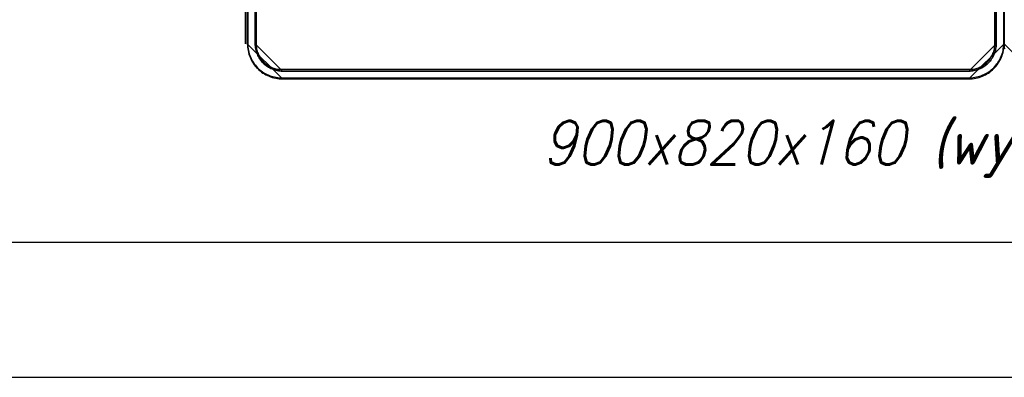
# Model space of a CAD drawing. Extents: x -631805 to -376315, y -40155 to 84873.
# Tile 2 of 256: x -621451 to -615622, y -39767 to -37649. Entities that reach past the tile are written whole.
import ezdxf

# ---------------------------------------------------------------- set-up
doc = ezdxf.new("R2010")
doc.units = 0
doc.header["$MEASUREMENT"] = 0
doc.layers.get('0').update_dxf_attribs({"color": 252})
for name, color, linetype in [('$ IE Tabela', 7, 'Continuous'), ('5', 7, 'Continuous'), ('50', 7, 'Continuous')]:
    doc.layers.add(name, color=color, linetype=linetype)
doc.layers.add('$ IE_SCHEMAT', color=7, linetype='Continuous', lineweight=0)
doc.styles.add('ROMANS', font='romans.shx', dxfattribs={"width": 0.85})

# ---------------------------------------------------------------- blocks, each defined once
blk = doc.blocks.new('a3eee')
at = {"layer": '$ IE Tabela'}
for p, q in [((19890.76, 1286.8), (23840.76, 1286.8)), ((19730.76, 1206.8), (23930.76, 1206.8))]:
    blk.add_line(p, q, dxfattribs=at)
blk = doc.blocks.new('*U1009')
at = {"layer": '5', "color": 7}
for points in [[(0, -20.806875), (0, -801.193125), (0.051554, -802.220625), (0.103107, -803.248125), (0.206215, -804.275625), (0.412429, -805.25175), (0.618644, -806.27925), (0.927966, -807.255375), (1.237288, -808.2315), (1.598164, -809.15625), (2.010593, -810.081), (2.474576, -811.00575), (2.938559, -811.879125), (3.505649, -812.7525), (4.072739, -813.5745), (4.742937, -814.3965), (5.413135, -815.167125), (6.134886, -815.886375), (6.856637, -816.605625), (7.629942, -817.2735), (8.454801, -817.941375), (9.279659, -818.5065), (10.156071, -819.071625), (11.032484, -819.534), (11.96045, -819.996375), (12.888416, -820.407375), (13.816382, -820.767), (14.795901, -821.07525), (15.775421, -821.3835), (16.806494, -821.589), (17.786013, -821.7945), (18.817087, -821.89725), (19.84816, -821.948625), (20.879233, -822), (427.122092, -822), (428.153166, -821.948625), (429.184239, -821.89725), (430.215312, -821.7945), (431.194832, -821.589), (432.225905, -821.3835), (433.205424, -821.07525), (434.184944, -820.767), (435.11291, -820.407375), (436.040876, -819.996375), (436.968842, -819.534), (437.845254, -819.071625), (438.721666, -818.5065), (439.546525, -817.941375), (440.371383, -817.2735), (441.144688, -816.605625), (441.86644, -815.886375), (442.588191, -815.167125), (443.258389, -814.3965), (443.928586, -813.5745), (444.495676, -812.7525), (445.062767, -811.879125), (445.52675, -811.00575), (445.990733, -810.081), (446.403162, -809.15625), (446.764038, -808.2315), (447.07336, -807.255375), (447.382682, -806.27925), (447.588896, -805.25175), (447.795111, -804.275625), (447.898218, -803.248125), (447.949772, -802.220625), (448.001326, -801.193125), (448.001326, -801.193125), (448.001326, -20.806875)], [(443.311642, -20.805704), (443.311642, -801.191648), (443.311642, -802.013648), (443.260088, -802.784272), (443.156981, -803.554897), (443.002319, -804.376897), (442.847658, -805.147521), (442.641443, -805.866771), (442.383674, -806.637396), (442.074352, -807.356645), (441.765029, -808.075895), (441.404153, -808.795145), (441.043277, -809.46302), (440.630847, -810.130894), (440.166863, -810.798769), (439.651326, -811.415269), (439.135788, -812.031769), (438.568697, -812.596893), (438.001606, -813.162018), (437.382961, -813.675768), (436.764315, -814.189518), (436.094117, -814.651893), (435.423918, -815.062892), (434.753719, -815.422517), (434.031967, -815.782142), (433.310214, -816.090392), (432.588462, -816.398642), (431.815155, -816.655517), (431.093403, -816.861017), (430.320097, -817.015142), (429.54679, -817.169267), (428.72193, -817.272017), (427.948624, -817.323392), (427.123764, -817.323392), (20.880212, -817.323392), (20.055352, -817.323392), (19.282046, -817.272017), (18.457186, -817.169267), (17.68388, -817.015142), (16.910574, -816.861017), (16.188821, -816.655517), (15.415515, -816.398642), (14.693762, -816.090392), (13.97201, -815.782142), (13.250257, -815.422517), (12.580059, -815.062892), (11.90986, -814.651893), (11.239661, -814.189518), (10.621016, -813.675768), (10.002371, -813.162018), (9.43528, -812.596893), (8.868189, -812.031769), (8.352651, -811.415269), (7.837114, -810.798769), (7.37313, -810.130894), (6.9607, -809.46302), (6.599824, -808.795145), (6.238947, -808.075895), (5.929625, -807.356645), (5.620302, -806.637396), (5.362534, -805.866771), (5.156319, -805.147521), (5.001657, -804.376897), (4.846996, -803.554897), (4.743889, -802.784272), (4.692335, -802.013648), (4.692335, -801.191648), (4.692335, -20.805704)], [(4.692335, -20.805704), (4.692335, -801.191648), (4.692335, -802.013648), (4.743889, -802.784272), (4.846996, -803.554897), (5.001657, -804.376897), (5.156319, -805.147521), (5.362534, -805.866771), (5.620302, -806.637396), (5.929625, -807.356645), (6.238947, -808.075895), (6.599824, -808.795145), (6.9607, -809.46302), (7.37313, -810.130894), (7.837114, -810.798769), (8.352651, -811.415269), (8.868189, -812.031769), (9.43528, -812.596893), (10.002371, -813.162018), (10.621016, -813.675768), (11.239661, -814.189518), (11.90986, -814.651893), (12.580059, -815.062892), (13.250257, -815.422517), (13.97201, -815.782142), (14.693762, -816.090392), (15.415515, -816.398642), (16.188821, -816.655517), (16.910574, -816.861017), (17.68388, -817.015142), (18.457186, -817.169267), (19.282046, -817.272017), (20.055352, -817.323392), (20.880212, -817.323392), (427.123764, -817.323392), (427.948624, -817.323392), (428.72193, -817.272017), (429.54679, -817.169267), (430.320097, -817.015142), (431.093403, -816.861017), (431.815155, -816.655517), (432.588462, -816.398642), (433.310214, -816.090392), (434.031967, -815.782142), (434.753719, -815.422517), (435.423918, -815.062892), (436.094117, -814.651893), (436.764315, -814.189518), (437.382961, -813.675768), (438.001606, -813.162018), (438.568697, -812.596893), (439.135788, -812.031769), (439.651326, -811.415269), (440.166863, -810.798769), (440.630847, -810.130894), (441.043277, -809.46302), (441.404153, -808.795145), (441.765029, -808.075895), (442.074352, -807.356645), (442.383674, -806.637396), (442.641443, -805.866771), (442.847658, -805.147521), (443.002319, -804.376897), (443.156981, -803.554897), (443.260088, -802.784272), (443.311642, -802.013648), (443.311642, -801.191648), (443.311642, -20.805704)]]:
    blk.add_lwpolyline(points, dxfattribs=at)
at = {"layer": '5', "color": 59}
for points in [[(4.692335, -12.740183), (4.692335, -801.190946), (4.692335, -12.740183)], [(-1, -20.806406), (-1, -801.190946), (-1, -20.806406)], [(443.308991, -20.806406), (443.308991, -801.190946), (443.308991, -20.806406)]]:
    blk.add_lwpolyline(points, close=True, dxfattribs=at)
at = {"layer": '5', "color": 7}
for points in [[(0, -801.188298), (0.051561, -802.216036), (0.103122, -803.243775), (0.206244, -804.271513), (0.412488, -805.247865), (0.618732, -806.275603), (0.928098, -807.251954), (1.237465, -808.228306), (1.598392, -809.15327), (2.01088, -810.078235), (2.474929, -811.003199), (2.938978, -811.876777), (3.50615, -812.750355), (4.073321, -813.572545), (4.743614, -814.394736), (5.413908, -815.16554), (6.135762, -815.884957), (6.857616, -816.604374), (7.631032, -817.272403), (8.456008, -817.940433), (9.280985, -818.50569), (10.157522, -819.070946), (11.034059, -819.533428), (11.962158, -819.99591), (12.890256, -820.407006), (13.818355, -820.766714), (14.798014, -821.075035), (15.777674, -821.383357), (16.808894, -821.588905), (17.788554, -821.794452), (18.819774, -821.897226), (19.850995, -821.948613), (20.882215, -822), (0, -801.188298)], [(4.692335, -801.188298), (4.692335, -802.010468), (4.743895, -802.781253), (4.847015, -803.552038), (5.001696, -804.374208), (5.156376, -805.144993), (5.362616, -805.864392), (5.620417, -806.635177), (5.929778, -807.354576), (6.239139, -808.073975), (6.60006, -808.793374), (6.96098, -809.461387), (7.373461, -810.129401), (7.837503, -810.797414), (8.353104, -811.414042), (8.868705, -812.03067), (9.435867, -812.595912), (10.003028, -813.161154), (10.62175, -813.675011), (11.240471, -814.188867), (11.910753, -814.651338), (12.581035, -815.062423), (13.251316, -815.422123), (13.973158, -815.781822), (14.695, -816.090136), (15.416842, -816.39845), (16.190244, -816.655378), (16.912085, -816.860921), (17.685487, -817.015078), (18.458889, -817.169235), (19.283851, -817.272006), (20.057253, -817.323392), (20.882215, -817.323392), (4.692335, -801.188298)], [(427.11911, -822), (428.150331, -821.948613), (429.181551, -821.897226), (430.212772, -821.794452), (431.192431, -821.588905), (432.223652, -821.383357), (433.203311, -821.075035), (434.182971, -820.766714), (435.111069, -820.407006), (436.039168, -819.99591), (436.967266, -819.533428), (437.843804, -819.070946), (438.720341, -818.50569), (439.545317, -817.940433), (440.370294, -817.272403), (441.143709, -816.604374), (441.865563, -815.884957), (442.587418, -815.16554), (443.257711, -814.394736), (443.928005, -813.572545), (444.495176, -812.750355), (445.062347, -811.876777), (445.526396, -811.003199), (445.990446, -810.078235), (446.402934, -809.15327), (446.763861, -808.228306), (447.073227, -807.251954), (447.382593, -806.275603), (447.588837, -805.247865), (447.795081, -804.271513), (447.898203, -803.243775), (447.949764, -802.216036), (448.001326, -801.188298), (427.11911, -822)], [(427.11911, -817.323392), (427.944207, -817.323392), (428.717736, -817.272006), (429.542833, -817.169235), (430.316362, -817.015078), (431.08989, -816.860921), (431.81185, -816.655378), (432.585379, -816.39845), (433.307339, -816.090136), (434.029299, -815.781822), (434.751259, -815.422123), (435.42165, -815.062423), (436.092042, -814.651338), (436.762433, -814.188867), (437.381256, -813.675011), (438.000079, -813.161154), (438.567333, -812.595912), (439.134587, -812.03067), (439.650273, -811.414042), (440.165959, -810.797414), (440.630076, -810.129401), (441.042625, -809.461387), (441.403605, -808.793374), (441.764585, -808.073975), (442.073996, -807.354576), (442.383407, -806.635177), (442.64125, -805.864392), (442.847525, -805.144993), (443.00223, -804.374208), (443.156936, -803.552038), (443.260073, -802.781253), (443.311642, -802.010468), (443.311642, -801.188298), (427.11911, -817.323392)], [(20.879564, -817.320743), (427.121761, -817.320743), (20.879564, -817.320743)], [(20.879564, -821.997352), (427.121761, -821.997352), (20.879564, -821.997352)]]:
    blk.add_lwpolyline(points, close=True, dxfattribs=at)
at = {"layer": '50', "color": 7}
for points in [[(20.050967, -821.255874), (427.645004, -821.255874), (428.671689, -821.255874), (429.698374, -821.153207), (430.725059, -821.05054), (431.70041, -820.845207), (432.675761, -820.639874), (433.599778, -820.331874), (434.523795, -820.023874), (435.447812, -819.664541), (436.320494, -819.253874), (437.193176, -818.791874), (438.065859, -818.329875), (438.887207, -817.816541), (439.657221, -817.251875), (440.427235, -816.635875), (441.145915, -816.019875), (441.864594, -815.352542), (442.53194, -814.633876), (443.147951, -813.915209), (443.763962, -813.14521), (444.328639, -812.37521), (444.841981, -811.553877), (445.30399, -810.68121), (445.765998, -809.859877), (446.176672, -808.935878), (446.536012, -808.011878), (446.844018, -807.087878), (447.152023, -806.163878), (447.35736, -805.188545), (447.511363, -804.213212), (447.665366, -803.186546), (447.7167, -802.15988), (447.768034, -801.133213), (447.768034, -20.558787)], [(0.235942, -20.558787), (0.235942, -801.133213), (0.235942, -802.15988), (0.338611, -803.186546), (0.441279, -804.213212), (0.646616, -805.188545), (0.851953, -806.163878), (1.108625, -807.087878), (1.41663, -808.011878), (1.77597, -808.935878), (2.186644, -809.859877), (2.597318, -810.68121), (3.110661, -811.553877), (3.624004, -812.37521), (4.137346, -813.14521), (4.753357, -813.915209), (5.369368, -814.633876), (6.036714, -815.352542), (6.704059, -816.019875), (7.422739, -816.635875), (8.192753, -817.251875), (8.962767, -817.816541), (9.732781, -818.329875), (10.605463, -818.791874), (11.426811, -819.253874), (12.299494, -819.664541), (13.22351, -820.023874), (14.147527, -820.331874), (15.071544, -820.639874), (16.046895, -820.845207), (17.022246, -821.05054), (17.997597, -821.153207), (19.024282, -821.255874), (20.050967, -821.255874)], [(20.040252, -816.280026), (427.652586, -816.280026), (428.422634, -816.280026), (429.192683, -816.228692), (429.962731, -816.126024), (430.681443, -815.972022), (431.400155, -815.818021), (432.118867, -815.612685), (432.786243, -815.356015), (433.504955, -815.099346), (434.120993, -814.791342), (434.788369, -814.432005), (435.404407, -814.072667), (436.020446, -813.71333), (436.585148, -813.251324), (437.149851, -812.789319), (437.714553, -812.327314), (438.227919, -811.813974), (438.689948, -811.300635), (439.151977, -810.735962), (439.614006, -810.171289), (440.024698, -809.606615), (440.384054, -808.990608), (440.74341, -808.323267), (441.102766, -807.70726), (441.359449, -806.988585), (441.667469, -806.321244), (441.872815, -805.602569), (442.078161, -804.935228), (442.232171, -804.165219), (442.38618, -803.446544), (442.488854, -802.676535), (442.54019, -801.906526), (442.54019, -801.136518), (442.54019, -20.552831)], [(5.203985, -20.552831), (5.203985, -801.136518), (5.203985, -801.906526), (5.255321, -802.676535), (5.357995, -803.446544), (5.460668, -804.165219), (5.666014, -804.935228), (5.820024, -805.602569), (6.076706, -806.321244), (6.333389, -806.988585), (6.641409, -807.70726), (6.949428, -808.323267), (7.308784, -808.990608), (7.719477, -809.606615), (8.130169, -810.171289), (8.540862, -810.735962), (9.002891, -811.300635), (9.516256, -811.813974), (10.029622, -812.327314), (10.594324, -812.789319), (11.10769, -813.251324), (11.723729, -813.71333), (12.339768, -814.072667), (12.955806, -814.432005), (13.571845, -814.791342), (14.23922, -815.099346), (14.906596, -815.356015), (15.625308, -815.612685), (16.292683, -815.818021), (17.062732, -815.972022), (17.781443, -816.126024), (18.500155, -816.228692), (19.270204, -816.280026), (20.040252, -816.280026)]]:
    blk.add_lwpolyline(points, dxfattribs=at)
blk = doc.blocks.new('*U1036')
at = {"layer": '5', "color": 7}
for points in [[(447.998674, -20.806875), (447.998674, -801.193125), (448.050228, -802.220625), (448.101782, -803.248125), (448.204889, -804.275625)], [(468.88089, -822), (447.998674, -801.188298), (447.998674, -801.188298), (448.050236, -802.216036), (448.101797, -803.243775), (448.204919, -804.271513)]]:
    blk.add_lwpolyline(points, dxfattribs=at)
at = {"layer": '5', "color": 59}
blk.add_lwpolyline([(-1, -20.806406), (-1, -801.190946), (-1, -20.806406)], close=True, dxfattribs=at)

msp = doc.modelspace()

# ---------------------------------------------------------------- block references
at = {"layer": '$ IE Tabela', "transparency": 33554687, "xscale": 10, "yscale": 10, "zscale": 10}
msp.add_blockref('a3eee', (-829112.1, -51834.7), dxfattribs=at)
at = {"xscale": 10, "yscale": 10, "zscale": 10}
for name in ['*U1009', '*U1036']:
    msp.add_blockref(name, (-620103.1, -29779.7), dxfattribs=at)

# ---------------------------------------------------------------- texts
at = {"layer": '$ IE_SCHEMAT', "color": 0, "ltscale": 2, "style": 'ROMANS', "oblique": 15, "width": 0.9}
msp.add_text('900x820x160 (wys./szer./gł.)', height=260, dxfattribs=at).set_placement((-618359, -38507))

doc.saveas('drawing.dxf')
